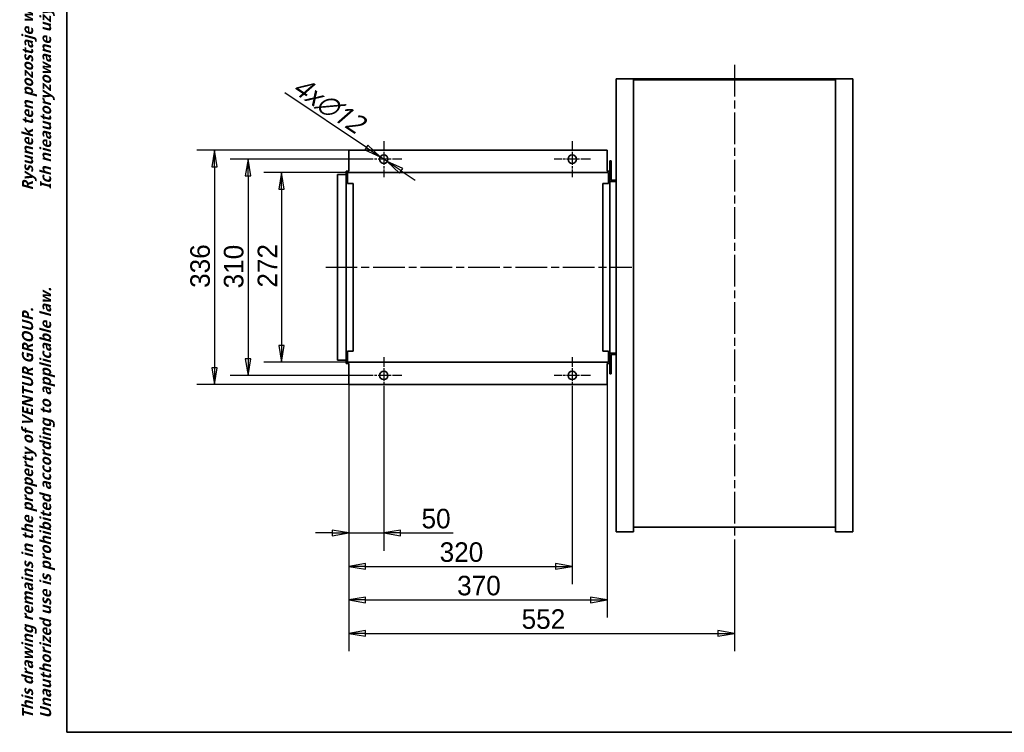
# Model space of a CAD drawing. Header units: millimetres. Extents: x 132 to 3320, y 40 to 2336.
# Tile 1 of 38: x 132 to 1543, y 40 to 1061. Entities that reach past the tile are written whole.
import ezdxf

# ---------------------------------------------------------------- set-up
doc = ezdxf.new("R2010")
doc.units = ezdxf.units.MM
doc.header["$LTSCALE"] = 8
doc.linetypes.add('CHAIN', pattern=[0.3543, 0.2362, -0.0295, 0.0591, -0.0295])
for name, color, linetype, lineweight, true_color in [('Krawędzie widoczne(ISO)', 7, 'Continuous', 35, 0x262659), ('Linia środkowa(ISO)', 7, 'Continuous', 25, 0x262659), ('Symbole(ISO)', 7, 'Continuous', 25, 0x262659), ('Szkic(ISO)', 7, 'Continuous', 35, 0x262659), ('Wymiary(ISO)', 7, 'Continuous', 25, 0x262659), ('Znacznik środka(ISO)', 7, 'Continuous', 25, 0x262659)]:
    doc.layers.add(name, color=color, linetype=linetype, lineweight=lineweight, true_color=true_color)
doc.styles.add('1_5', font='txt')
doc.styles.add('STANDARDDużyTekst', font='txt')
doc.dimstyles.new('X.XXX mała tolerancja', dxfattribs={"dimscale": 8, "dimtxt": 3.5, "dimasz": 3, "dimexe": 3.175, "dimexo": 0, "dimgap": 0.762, "dimtad": 1, "dimtoh": 1, "dimdec": 1, "dimrnd": 1e-08, "dimtxsty": 'STANDARDDużyTekst', "dimblk": 'Filled-2', "dimcen": 0.09, "dimdle": 10, "dimclrd": 256, "dimclre": 256, "dimclrt": 7, "dimadec": 1, "dimazin": 2, "dimtfac": 0.714286, "dimtdec": 3, "dimtmove": 0, "dimatfit": 3, "dimfxl": 1, "dimtolj": 1, "dimlwd": 25, "dimlwe": 25, "dimarcsym": 0})

# ---------------------------------------------------------------- blocks, each defined once
blk = doc.blocks.new('Ramki Ramka A3')
at = {"layer": 'Szkic(ISO)'}
for p, q in [((25, 5), (25, 292)), ((25, 5), (25, 292)), ((415, 5), (25, 5))]:
    blk.add_line(p, q, dxfattribs=at)
at = {"layer": 'Symbole(ISO)', "color": 7, "insert": (16.96, 7.46), "char_height": 2, "attachment_point": 1, "rotation": 90, "line_spacing_factor": 0.968047, "style": '1_5'}
blk.add_mtext('\\fTrebuchet MS|b1|i1;\\H2.0000;This drawing remains in the property of VENTUR GROUP.                               Rysunek ten pozostaje własnością VENTUR GROUP\\P\\fTrebuchet MS|b1|i1;\\H2.0000;Unauthorized use is prohibited according to applicable law.                          Ich nieautoryzowane użycie jest zabronione, zgodnie z obowiązującym prawem.', dxfattribs=at)
blk = doc.blocks.new('Filled-2')
at = {"color": 0}
for p, q in [((0, 0), (-1, 0.167)), ((-1, 0.167), (-1, -0.167)), ((-1, 0), (0, 0)), ((-1, -0.167), (0, 0))]:
    blk.add_line(p, q, dxfattribs=at)
at = {"color": 0, "flags": 128}
blk.add_lwpolyline([(-1, -0.167), (0, 0), (-1, 0.167), (-1, -0.167)], dxfattribs=at)
at = {"color": 0}
blk.add_solid([(-1, -0.167), (0, 0), (-1, 0.167), (-1, -0.167)], dxfattribs=at)
blk = doc.blocks.new('*D7')
at = {"layer": 'Defpoints', "color": 0, "linetype": 'Continuous', "transparency": 16777216}
for p in [(604.1, 874.4), (411.6, 538.4), (604.1, 538.4)]:
    blk.add_point(p, dxfattribs=at)
at = {"layer": 'Wymiary(ISO)', "color": 179, "linetype": 'Continuous', "lineweight": 25, "true_color": 0x262658, "transparency": 16777216}
for p, q in [((604.1, 874.4), (386.2, 874.4)), ((411.6, 850.4), (411.6, 562.4)), ((604.1, 538.4), (386.2, 538.4))]:
    blk.add_line(p, q, dxfattribs=at)
at = {"layer": 'Wymiary(ISO)', "color": 179, "linetype": 'Continuous', "lineweight": 25, "true_color": 0x262658, "transparency": 16777216, "xscale": 24, "yscale": 24, "zscale": 24}
for p, rotation in [((411.6, 874.4), 90), ((411.6, 538.4), 270)]:
    blk.add_blockref('Filled-2', p, dxfattribs=dict(at, rotation=rotation))
at = {"layer": 'Wymiary(ISO)', "color": 7, "linetype": 'Continuous', "lineweight": 25, "transparency": 16777216, "insert": (376.9, 676.9), "char_height": 28, "attachment_point": 1, "rotation": 90, "style": 'STANDARDDużyTekst'}
blk.add_mtext('\\A1;336', dxfattribs=at)
blk = doc.blocks.new('*D8')
at = {"layer": 'Defpoints', "color": 0, "linetype": 'Continuous', "transparency": 16777216}
for p in [(602.1, 842.4), (507.6, 570.4), (602.1, 570.4)]:
    blk.add_point(p, dxfattribs=at)
at = {"layer": 'Wymiary(ISO)', "color": 179, "linetype": 'Continuous', "lineweight": 25, "true_color": 0x262658, "transparency": 16777216}
for p, q in [((602.1, 842.4), (482.2, 842.4)), ((507.6, 818.4), (507.6, 594.4)), ((602.1, 570.4), (482.2, 570.4))]:
    blk.add_line(p, q, dxfattribs=at)
at = {"layer": 'Wymiary(ISO)', "color": 179, "linetype": 'Continuous', "lineweight": 25, "true_color": 0x262658, "transparency": 16777216, "xscale": 24, "yscale": 24, "zscale": 24}
for p, rotation in [((507.6, 842.4), 90), ((507.6, 570.4), 270)]:
    blk.add_blockref('Filled-2', p, dxfattribs=dict(at, rotation=rotation))
at = {"layer": 'Wymiary(ISO)', "color": 7, "linetype": 'Continuous', "lineweight": 25, "transparency": 16777216, "insert": (473.4, 677.3), "char_height": 28, "attachment_point": 1, "rotation": 90, "style": 'STANDARDDużyTekst'}
blk.add_mtext('\\A1;272', dxfattribs=at)
blk = doc.blocks.new('*D9')
at = {"layer": 'Defpoints', "color": 0, "linetype": 'Continuous', "transparency": 16777216}
for p in [(628.1, 861.4), (459.6, 551.4), (628.1, 551.4)]:
    blk.add_point(p, dxfattribs=at)
at = {"layer": 'Wymiary(ISO)', "color": 179, "linetype": 'Continuous', "lineweight": 25, "true_color": 0x262658, "transparency": 16777216}
for p, q in [((628.1, 861.4), (434.2, 861.4)), ((459.6, 837.4), (459.6, 575.4)), ((628.1, 551.4), (434.2, 551.4))]:
    blk.add_line(p, q, dxfattribs=at)
at = {"layer": 'Wymiary(ISO)', "color": 179, "linetype": 'Continuous', "lineweight": 25, "true_color": 0x262658, "transparency": 16777216, "xscale": 24, "yscale": 24, "zscale": 24}
for p, rotation in [((459.6, 861.4), 90), ((459.6, 551.4), 270)]:
    blk.add_blockref('Filled-2', p, dxfattribs=dict(at, rotation=rotation))
at = {"layer": 'Wymiary(ISO)', "color": 7, "linetype": 'Continuous', "lineweight": 25, "transparency": 16777216, "insert": (425, 676.2), "char_height": 28, "attachment_point": 1, "rotation": 90, "style": 'STANDARDDużyTekst'}
blk.add_mtext('\\A1;310', dxfattribs=at)
blk = doc.blocks.new('*D10')
at = {"layer": 'Defpoints', "color": 0, "linetype": 'Continuous', "transparency": 16777216}
for p in [(604.1, 538.4), (654.1, 525.4), (654.1, 325.7)]:
    blk.add_point(p, dxfattribs=at)
at = {"layer": 'Wymiary(ISO)', "color": 179, "linetype": 'Continuous', "lineweight": 25, "true_color": 0x262658, "transparency": 16777216}
for p, q in [((604.1, 538.4), (604.1, 300.3)), ((654.1, 525.4), (654.1, 300.3)), ((580.1, 325.7), (556.1, 325.7)), ((604.1, 325.7), (654.1, 325.7)), ((678.1, 325.7), (753.6, 325.7))]:
    blk.add_line(p, q, dxfattribs=at)
at = {"layer": 'Wymiary(ISO)', "color": 179, "linetype": 'Continuous', "lineweight": 25, "true_color": 0x262658, "transparency": 16777216, "xscale": 24, "yscale": 24, "zscale": 24}
blk.add_blockref('Filled-2', (604.1, 325.7), dxfattribs=at)
at = {"layer": 'Wymiary(ISO)', "color": 179, "linetype": 'Continuous', "lineweight": 25, "true_color": 0x262658, "transparency": 16777216, "xscale": 24, "yscale": 24, "zscale": 24, "rotation": 180}
blk.add_blockref('Filled-2', (654.1, 325.7), dxfattribs=at)
at = {"layer": 'Wymiary(ISO)', "color": 7, "linetype": 'Continuous', "lineweight": 25, "transparency": 16777216, "insert": (708.2, 360.3), "char_height": 28, "attachment_point": 1, "style": 'STANDARDDużyTekst'}
blk.add_mtext('\\A1;50', dxfattribs=at)
blk = doc.blocks.new('*D11')
at = {"layer": 'Defpoints', "color": 0, "linetype": 'Continuous', "transparency": 16777216}
for p in [(604.1, 538.4), (924.1, 525.4), (924.1, 277.7)]:
    blk.add_point(p, dxfattribs=at)
at = {"layer": 'Wymiary(ISO)', "color": 179, "linetype": 'Continuous', "lineweight": 25, "true_color": 0x262658, "transparency": 16777216}
for p, q in [((604.1, 538.4), (604.1, 252.3)), ((924.1, 525.4), (924.1, 252.3)), ((628.1, 277.7), (900.1, 277.7))]:
    blk.add_line(p, q, dxfattribs=at)
at = {"layer": 'Wymiary(ISO)', "color": 179, "linetype": 'Continuous', "lineweight": 25, "true_color": 0x262658, "transparency": 16777216, "xscale": 24, "yscale": 24, "zscale": 24, "rotation": 180}
blk.add_blockref('Filled-2', (604.1, 277.7), dxfattribs=at)
at = {"layer": 'Wymiary(ISO)', "color": 179, "linetype": 'Continuous', "lineweight": 25, "true_color": 0x262658, "transparency": 16777216, "xscale": 24, "yscale": 24, "zscale": 24}
blk.add_blockref('Filled-2', (924.1, 277.7), dxfattribs=at)
at = {"layer": 'Wymiary(ISO)', "color": 7, "linetype": 'Continuous', "lineweight": 25, "transparency": 16777216, "insert": (734.2, 312.3), "char_height": 28, "attachment_point": 1, "style": 'STANDARDDużyTekst'}
blk.add_mtext('\\A1;320', dxfattribs=at)
blk = doc.blocks.new('*D12')
at = {"layer": 'Defpoints', "color": 0, "linetype": 'Continuous', "transparency": 16777216}
for p in [(604.1, 538.4), (974.1, 538.4), (974.1, 229.7)]:
    blk.add_point(p, dxfattribs=at)
at = {"layer": 'Wymiary(ISO)', "color": 179, "linetype": 'Continuous', "lineweight": 25, "true_color": 0x262658, "transparency": 16777216}
for p, q in [((604.1, 538.4), (604.1, 204.3)), ((974.1, 538.4), (974.1, 204.3)), ((628.1, 229.7), (950.1, 229.7))]:
    blk.add_line(p, q, dxfattribs=at)
at = {"layer": 'Wymiary(ISO)', "color": 179, "linetype": 'Continuous', "lineweight": 25, "true_color": 0x262658, "transparency": 16777216, "xscale": 24, "yscale": 24, "zscale": 24, "rotation": 180}
blk.add_blockref('Filled-2', (604.1, 229.7), dxfattribs=at)
at = {"layer": 'Wymiary(ISO)', "color": 179, "linetype": 'Continuous', "lineweight": 25, "true_color": 0x262658, "transparency": 16777216, "xscale": 24, "yscale": 24, "zscale": 24}
blk.add_blockref('Filled-2', (974.1, 229.7), dxfattribs=at)
at = {"layer": 'Wymiary(ISO)', "color": 7, "linetype": 'Continuous', "lineweight": 25, "transparency": 16777216, "insert": (759.2, 264.3), "char_height": 28, "attachment_point": 1, "style": 'STANDARDDużyTekst'}
blk.add_mtext('\\A1;370', dxfattribs=at)
blk = doc.blocks.new('*D13')
at = {"layer": 'Defpoints', "color": 0, "linetype": 'Continuous', "transparency": 16777216}
for p in [(604.1, 538.4), (1156.6, 313.8), (1156.6, 181.7)]:
    blk.add_point(p, dxfattribs=at)
at = {"layer": 'Wymiary(ISO)', "color": 179, "linetype": 'Continuous', "lineweight": 25, "true_color": 0x262658, "transparency": 16777216}
for p, q in [((604.1, 538.4), (604.1, 156.3)), ((1156.6, 313.8), (1156.6, 156.3)), ((628.1, 181.7), (1132.6, 181.7))]:
    blk.add_line(p, q, dxfattribs=at)
at = {"layer": 'Wymiary(ISO)', "color": 179, "linetype": 'Continuous', "lineweight": 25, "true_color": 0x262658, "transparency": 16777216, "xscale": 24, "yscale": 24, "zscale": 24, "rotation": 180}
blk.add_blockref('Filled-2', (604.1, 181.7), dxfattribs=at)
at = {"layer": 'Wymiary(ISO)', "color": 179, "linetype": 'Continuous', "lineweight": 25, "true_color": 0x262658, "transparency": 16777216, "xscale": 24, "yscale": 24, "zscale": 24}
blk.add_blockref('Filled-2', (1156.6, 181.7), dxfattribs=at)
at = {"layer": 'Wymiary(ISO)', "color": 7, "linetype": 'Continuous', "lineweight": 25, "transparency": 16777216, "insert": (851.6, 216.3), "char_height": 28, "attachment_point": 1, "style": 'STANDARDDużyTekst'}
blk.add_mtext('\\A1;552', dxfattribs=at)
blk = doc.blocks.new('*D14')
at = {"layer": 'Defpoints', "color": 0, "linetype": 'Continuous', "transparency": 16777216}
for p in [(649.1, 864.7), (659.1, 858.1)]:
    blk.add_point(p, dxfattribs=at)
at = {"layer": 'Wymiary(ISO)', "color": 179, "linetype": 'Continuous', "lineweight": 25, "true_color": 0x262658, "transparency": 16777216}
for p, q in [((629.2, 878.1), (512.5, 956.3)), ((659.1, 858.1), (649.1, 864.7)), ((679, 844.7), (698.9, 831.3))]:
    blk.add_line(p, q, dxfattribs=at)
at = {"layer": 'Wymiary(ISO)', "color": 179, "linetype": 'Continuous', "lineweight": 25, "true_color": 0x262658, "transparency": 16777216, "xscale": 24, "yscale": 24, "zscale": 24}
for p, rotation in [((649.1, 864.7), 326.1719487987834), ((659.1, 858.1), 146.1719487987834)]:
    blk.add_blockref('Filled-2', p, dxfattribs=dict(at, rotation=rotation))
at = {"layer": 'Wymiary(ISO)', "color": 7, "linetype": 'Continuous', "lineweight": 25, "transparency": 16777216, "insert": (536.9, 981.7), "char_height": 28, "attachment_point": 1, "rotation": 326.1719, "style": 'STANDARDDużyTekst'}
blk.add_mtext('\\A1;\\fTrebuchet MS|b0|i1;\\H28.0000;4x∅12', dxfattribs=at)

msp = doc.modelspace()

# ---------------------------------------------------------------- linework, layer by layer
at = {"layer": 'Krawędzie widoczne(ISO)'}
for p, q in [((1326.085, 976.397), (987.085, 976.397)), ((987.085, 976.397), (987.085, 327.397)), ((1012.085, 327.397), (1012.085, 974.897)), ((1301.085, 974.897), (1012.085, 974.897)), ((1301.085, 327.397), (1301.085, 974.897)), ((1326.085, 976.397), (1326.085, 327.397)), ((604.085, 874.397), (604.085, 844.397)), ((604.085, 874.397), (974.085, 874.397)), ((974.085, 844.397), (974.085, 874.397)), ((978.085, 854.397), (978.085, 858.87)), ((980.085, 858.87), (978.085, 858.87)), ((980.085, 854.397), (978.085, 854.397)), ((978.085, 844.397), (978.085, 854.397)), ((980.085, 858.87), (980.085, 854.397)), ((980.085, 854.397), (980.085, 831.397)), ((587.585, 839.397), (587.585, 573.397)), ((587.585, 839.397), (600.085, 839.397)), ((600.085, 844.397), (604.085, 844.397)), ((600.085, 568.397), (600.085, 844.397)), ((602.085, 826.397), (602.085, 842.397)), ((602.085, 842.397), (976.085, 842.397)), ((974.085, 844.397), (978.085, 844.397)), ((976.085, 842.397), (976.085, 826.397)), ((978.085, 844.397), (978.085, 568.397)), ((610.085, 826.397), (602.085, 826.397)), ((610.085, 586.397), (610.085, 826.397)), ((968.085, 826.397), (968.085, 586.397)), ((976.085, 826.397), (968.085, 826.397)), ((987.085, 829.397), (978.085, 829.397)), ((980.085, 831.397), (987.085, 831.397)), ((602.085, 570.397), (602.085, 586.397)), ((602.085, 586.397), (610.085, 586.397)), ((968.085, 586.397), (976.085, 586.397)), ((976.085, 586.397), (976.085, 570.397)), ((978.085, 583.397), (987.085, 583.397)), ((987.085, 581.397), (980.085, 581.397)), ((980.085, 558.397), (980.085, 581.397)), ((587.585, 573.397), (600.085, 573.397)), ((604.085, 568.397), (600.085, 568.397)), ((602.085, 570.397), (976.085, 570.397)), ((604.085, 568.397), (604.085, 538.397)), ((978.085, 568.397), (974.085, 568.397)), ((974.085, 538.397), (974.085, 568.397)), ((978.085, 568.397), (978.085, 558.397)), ((978.085, 553.925), (978.085, 558.397)), ((980.085, 558.397), (978.085, 558.397)), ((978.085, 553.925), (980.085, 553.925)), ((980.085, 558.397), (980.085, 553.925)), ((974.085, 538.397), (604.085, 538.397)), ((987.085, 327.397), (1012.085, 327.397)), ((1301.085, 333.806), (1012.085, 333.806)), ((1301.085, 327.397), (1326.085, 327.397))]:
    msp.add_line(p, q, dxfattribs=at)
for centre in [(654.085, 861.397), (924.085, 861.397), (654.085, 551.397), (924.085, 551.397)]:
    msp.add_circle(centre, 6, dxfattribs=at)
at = {"layer": 'Linia środkowa(ISO)', "linetype": 'CHAIN', "ltscale": 23.990969}
for p, q in [((1156.585, 996.397), (1156.585, 313.806)), ((570.869, 706.397), (1009.696, 706.397))]:
    msp.add_line(p, q, dxfattribs=at)
at = {"layer": 'Znacznik środka(ISO)', "linetype": 'CHAIN', "ltscale": 7.222748}
for p, q in [((654.085, 887.397), (654.085, 835.397)), ((924.085, 887.397), (924.085, 835.397)), ((680.085, 861.397), (628.085, 861.397)), ((950.085, 861.397), (898.085, 861.397)), ((654.085, 577.397), (654.085, 525.397)), ((924.085, 577.397), (924.085, 525.397)), ((680.085, 551.397), (628.085, 551.397)), ((950.085, 551.397), (898.085, 551.397))]:
    msp.add_line(p, q, dxfattribs=at)

# ---------------------------------------------------------------- block references
at = {"xscale": 8, "yscale": 8, "zscale": 8}
msp.add_blockref('Ramki Ramka A3', (0, 0), dxfattribs=at)

# ---------------------------------------------------------------- dimensions: what is measured, and where the dimension line sits
at = {"layer": 'Wymiary(ISO)', "color": 179, "linetype": 'Continuous', "lineweight": 25, "true_color": 0x262658}
dim = msp.add_diameter_dim_2p(p1=(659.069, 858.057), p2=(649.101, 864.738), text='\\fTrebuchet MS|b0|i1;\\H28.0000;4x<>', dimstyle='X.XXX mała tolerancja', override={"dimgap": 0.762, "dimtoh": 0, "dimdec": 1, "dimlfac": 1, "dimtol": 0, "dimlim": 0, "dimtp": 0, "dimtm": 0, "dimtdec": 3, "dimatfit": 2}, dxfattribs=at)
dim.commit()
dim.dimension.update_dxf_attribs({"geometry": '*D14', "text_midpoint": (560.885, 923.855), "dimtype": 163})
for base, p1, p2, angle, override, picture, middle in [((411.585, 538.397), (604.085, 874.397), (604.085, 538.397), 270, {"dimgap": 0.762, "dimtoh": 0, "dimdec": 1, "dimtol": 0, "dimlim": 0, "dimtp": 0, "dimtm": 0, "dimtdec": 3, "dimtofl": 0, "dimatfit": 1}, '*D7', (411.585, 706.317)), ((459.585, 551.397), (628.085, 861.397), (628.085, 551.397), 90, {"dimgap": 0.762, "dimtoh": 0, "dimdec": 1, "dimtol": 0, "dimlim": 0, "dimtp": 0, "dimtm": 0, "dimtdec": 3, "dimtofl": 0, "dimatfit": 1}, '*D9', (459.585, 706.317)), ((507.585, 570.397), (602.085, 842.397), (602.085, 570.397), 270, {"dimgap": 0.762, "dimtoh": 0, "dimdec": 1, "dimtol": 0, "dimlim": 0, "dimtp": 0, "dimtm": 0, "dimtdec": 3, "dimtofl": 0, "dimatfit": 1}, '*D8', (507.585, 706.317)), ((654.085, 325.692), (604.085, 538.397), (654.085, 525.397), 180, {"dimgap": 0.762, "dimtoh": 0, "dimdec": 1, "dimtol": 0, "dimlim": 0, "dimtp": 0, "dimtm": 0, "dimtdec": 3, "dimtofl": 1, "dimatfit": 1}, '*D10', (727.838, 325.692)), ((924.085, 277.692), (604.085, 538.397), (924.085, 525.397), 180, {"dimgap": 0.762, "dimtoh": 0, "dimdec": 1, "dimtol": 0, "dimlim": 0, "dimtp": 0, "dimtm": 0, "dimtdec": 3, "dimtofl": 0, "dimatfit": 1}, '*D11', (764.245, 277.692)), ((974.085, 229.692), (604.085, 538.397), (974.085, 538.397), 180, {"dimgap": 0.762, "dimtoh": 0, "dimdec": 1, "dimtol": 0, "dimlim": 0, "dimtp": 0, "dimtm": 0, "dimtdec": 3, "dimtofl": 0, "dimatfit": 1}, '*D12', (789.245, 229.692)), ((1156.584961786, 181.691671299), (604.084961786, 538.397365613), (1156.584961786, 313.806006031), 180, {"dimgap": 0.762, "dimtoh": 0, "dimdec": 0, "dimtol": 0, "dimlim": 0, "dimtp": 0, "dimtm": 0, "dimtdec": 3, "dimtofl": 0, "dimatfit": 1}, '*D13', (880.494961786, 181.691671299))]:
    dim = msp.add_linear_dim(base=base, p1=p1, p2=p2, angle=angle, dimstyle='X.XXX mała tolerancja', override=override, dxfattribs=at)
    dim.commit()
    dim.dimension.update_dxf_attribs({"geometry": picture, "text_midpoint": middle, "dimtype": 160})

doc.saveas('drawing.dxf')
